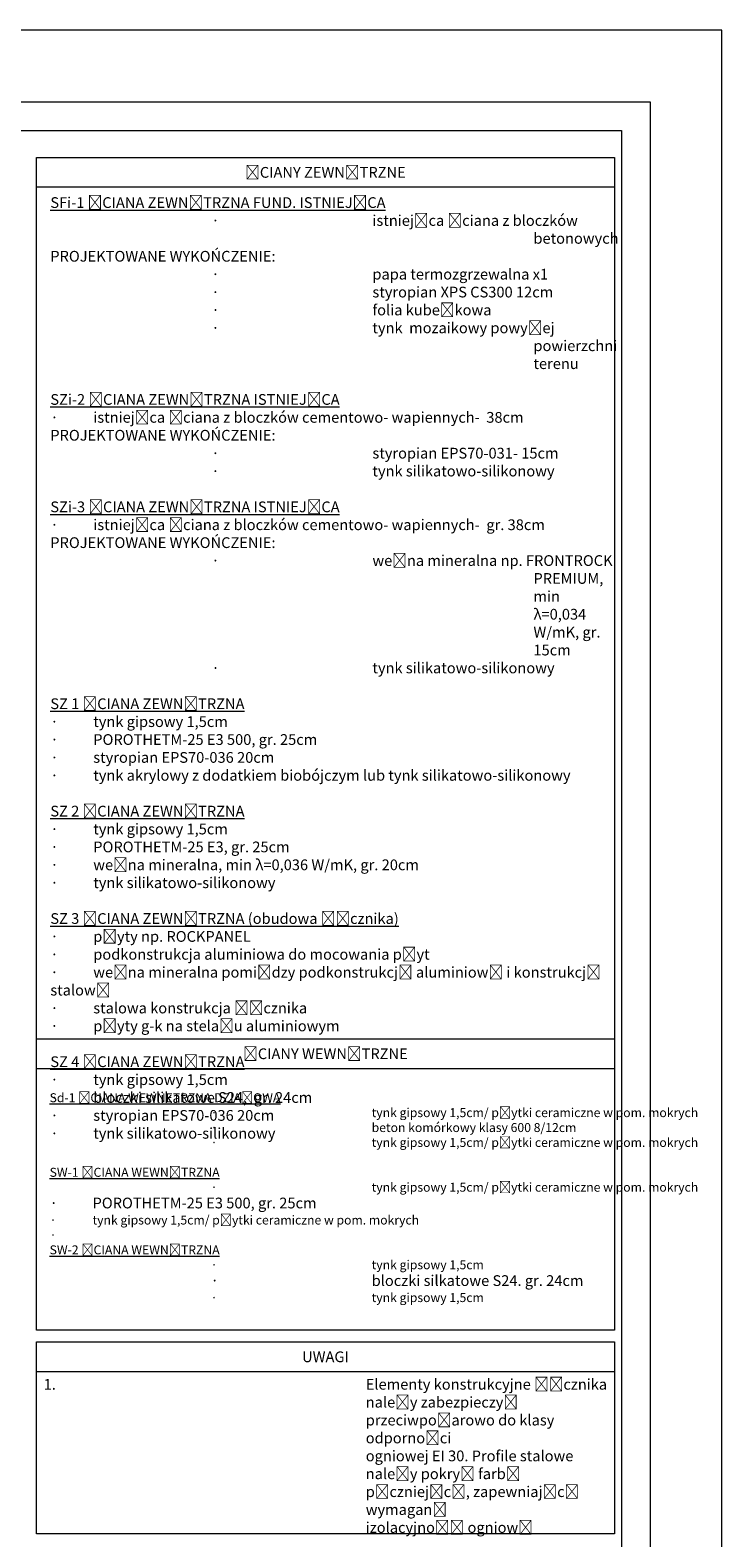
# Model space of a CAD drawing. Header units: millimetres. Extents: x 31175 to 52214, y -18116 to -5516.
# Tile 118 of 155: x 36149 to 37115, y -7622 to -5516. Entities that reach past the tile are written whole.
import ezdxf

# ---------------------------------------------------------------- set-up
doc = ezdxf.new("R2010")
doc.units = ezdxf.units.MM
doc.layers.add('A-opis', color=130, linetype='Continuous', lineweight=9)
doc.layers.add('r-ramka', color=7, linetype='Continuous', lineweight=0, true_color=0x727169)
doc.styles.get("Standard").update_dxf_attribs({"font": 'ARIALN.TTF'})

msp = doc.modelspace()

# ---------------------------------------------------------------- linework, layer by layer
at = {"layer": 'r-ramka'}
msp.add_lwpolyline([(37115.1, -5515.7), (31175.1, -5515.7), (31175.1, -9715.7), (37115.1, -9715.7), (37115.1, -5515.7)], dxfattribs=at)
for points in [[(37015.1, -5615.7), (37015.1, -9615.7), (31413.9, -9615.7), (31413.9, -5615.7)], [(36975.1, -5655.7), (36975.1, -9575.7), (31453.9, -9575.7), (31453.9, -5655.7)], [(36157.6, -5693.5), (36965.1, -5693.5), (36965.1, -5735.2), (36157.6, -5735.2)], [(36157.6, -5693.5), (36965.1, -5693.5), (36965.1, -7331.7), (36157.6, -7331.7)], [(36157.6, -6924.9), (36965.1, -6924.9), (36965.1, -6966.6), (36157.6, -6966.6)], [(36157.6, -7348.3), (36965.1, -7348.3), (36965.1, -7616.3), (36157.6, -7616.3)], [(36157.6, -7348.3), (36965.1, -7348.3), (36965.1, -7390), (36157.6, -7390)]]:
    msp.add_lwpolyline(points, close=True, dxfattribs=at)

# ---------------------------------------------------------------- texts
at = {"layer": 'A-opis', "char_height": 15}
for s, width, gutter_width, heights, insert, attachment_point in [('{\\fArial|b1|i0|c238|p34;ŚCIANY ZEWNĘTRZNE}', 494.295, 12.5, [0], (36561.3, -5714.4), 5), ('{\\fArial|b0|i0|c238|p34;\\P\\fArial Narrow|b1|i0|c238|p34;\\LSFi-1 \\fArial Narrow|b0|i0|c238|p34;ŚCIANA ZEWNĘTRZNA FUND. ISTNIEJĄCA}\\P\\pi-30,l45,t30;{\\fSymbol|b0|i0|c2|p18;·^I}istniejąca ściana z bloczków betonowych\\P\\pi0,l0,tz;PROJEKTOWANE WYKOŃCZENIE: \\P\\pi-30,l45,t30;{\\fSymbol|b0|i0|c2|p18;·^I}papa termozgrzewalna x1\\P{\\fSymbol|b0|i0|c2|p18;·^I}styropian XPS CS300 12cm{\\C1; }\\P{\\fSymbol|b0|i0|c2|p18;·^I}folia kubełkowa \\P{\\fSymbol|b0|i0|c2|p18;·^I}tynk  mozaikowy powyżej powierzchni terenu\\P\\pi0,l0,tz;{\\fArial|b1|i0|c238|p34;\\L\\P\\fArial Narrow|b1|i0|c238|p34;SZi-2\\fArial Narrow|b0|i0|c238|p34; ŚCIANA ZEWNĘTRZNA ISTNIEJĄCA \\P\\pi-30,l45,t30;\\fSymbol|b0|i0|c2|p18;\\l·^I}istniejąca ściana z bloczków cementowo- wapiennych-  38cm\\P\\pi0,l0,tz;PROJEKTOWANE WYKOŃCZENIE: \\P\\pi-30,l45,t30;{\\fSymbol|b0|i0|c2|p18;·^I}styropian EPS70-031- 15cm\\P{\\fSymbol|b0|i0|c2|p18;·^I}tynk silikatowo-silikonowy\\P\\pi0,l0,tz;\\P{\\fArial Narrow|b1|i0|c238|p34;\\LSZi-3\\fArial Narrow|b0|i0|c238|p34; ŚCIANA ZEWNĘTRZNA ISTNIEJĄCA \\P\\pi-30,l45,t30;\\fSymbol|b0|i0|c2|p18;\\l·^I}istniejąca ściana z bloczków cementowo- wapiennych-  gr. 38cm\\P\\pi0,l0,tz;PROJEKTOWANE WYKOŃCZENIE: \\P\\pi-30,l45,t30;{\\fSymbol|b0|i0|c2|p18;·^I}wełna mineralna np. FRONTROCK PREMIUM, min λ=0,034 W/mK, gr. 15cm\\P{\\fSymbol|b0|i0|c2|p18;·^I}tynk silikatowo-silikonowy \\P\\pi0,l0,tz;\\P{\\fArial Narrow|b1|i0|c238|p34;\\LSZ 1\\fArial Narrow|b0|i0|c238|p34; ŚCIANA ZEWNĘTRZNA \\P\\pi-30,l45,t30;\\fSymbol|b0|i0|c2|p18;\\l·^I}tynk gipsowy 1,5cm\\P{\\fSymbol|b0|i0|c2|p18;·^I}POROTHETM-25 E3 500, gr. 25cm \\P{\\fSymbol|b0|i0|c2|p18;·^I}styropian EPS70-036 20cm\\P{\\fSymbol|b0|i0|c2|p18;·^I}tynk akrylowy z dodatkiem biobójczym lub tynk silikatowo-silikonowy\\P\\pi0,l0,tz;\\P{\\fArial Narrow|b1|i0|c238|p34;\\LSZ 2\\fArial Narrow|b0|i0|c238|p34; ŚCIANA ZEWNĘTRZNA \\P\\pi-30,l45,t30;\\fSymbol|b0|i0|c2|p18;\\l·^I}tynk gipsowy 1,5cm\\P{\\fSymbol|b0|i0|c2|p18;·^I}POROTHETM-25 E3, gr. 25cm \\P{\\fSymbol|b0|i0|c2|p18;·^I}wełna mineralna, min λ=0,036 W/mK, gr. 20cm\\P{\\fSymbol|b0|i0|c2|p18;·^I}tynk silikatowo-silikonowy \\P\\pi0,l0,tz;\\P{\\fArial Narrow|b1|i0|c238|p34;\\LSZ 3\\fArial Narrow|b0|i0|c238|p34; ŚCIANA ZEWNĘTRZNA (obudowa łącznika)\\P\\pi-30,l45,t30;\\fSymbol|b0|i0|c2|p18;\\l·^I}płyty np. ROCKPANEL\\P{\\fSymbol|b0|i0|c2|p18;·^I}podkonstrukcja aluminiowa do mocowania płyt\\P{\\fSymbol|b0|i0|c2|p18;·^I}wełna mineralna pomiędzy podkonstrukcją aluminiową i konstrukcją stalową\\P{\\fSymbol|b0|i0|c2|p18;·^I}stalowa konstrukcja łącznika\\P{\\fSymbol|b0|i0|c2|p18;·^I}płyty g-k na stelażu aluminiowym\\P\\pi0,l0,tz;\\P{\\fArial Narrow|b1|i0|c238|p34;\\LSZ 4\\fArial Narrow|b0|i0|c238|p34; ŚCIANA ZEWNĘTRZNA \\P\\pi-30,l45,t30;\\fSymbol|b0|i0|c2|p18;\\l·^I}tynk gipsowy 1,5cm\\P{\\fSymbol|b0|i0|c2|p18;·^I}bloczki silikatowe S24,  gr. 24cm \\P{\\fSymbol|b0|i0|c2|p18;·^I}styropian EPS70-036 20cm\\P{\\fSymbol|b0|i0|c2|p18;·^I}tynk silikatowo-silikonowy', 788.263, 12.5, [1284.9], (36176.9, -5724.1), 1), ('{\\fArial|b1|i0|c238|p34;ŚCIANY WEWNĘTRZNE}', 494.295, 12.5, [0], (36561.3, -6945.7), 5), ('{\\fArial|b1|i0|c238|p34;\\H0.83333x;\\LSd-1\\fArial|b0|i0|c238|p34; ŚCIANA WEWNETRZNA DZIAŁOWA\\l\\P\\pi-15,l30,t30;\\fSymbol|b0|i0|c2|p18;·^I\\fArial|b0|i0|c238|p34;tynk gipsowy 1,5cm/ płytki ceramiczne w pom. mokrych\\P\\fSymbol|b0|i0|c2|p18;·^I\\fArial|b0|i0|c238|p34;beton komórkowy klasy 600 8/12cm\\P\\fSymbol|b0|i0|c2|p18;·^I\\fArial|b0|i0|c238|p34;tynk gipsowy 1,5cm/ płytki ceramiczne w pom. mokrych\\P\\pi0,l0,tz;\\fArial|b1|i0|c238|p34;\\L\\PSW-1\\fArial|b0|i0|c238|p34; ŚCIANA WEWNĘTRZNA \\P\\pi-15,l30,t30;\\fSymbol|b0|i0|c2|p18;\\l·^I\\fArial|b0|i0|c238|p34;tynk gipsowy 1,5cm/ płytki ceramiczne w pom. mokrych\\P\\fSymbol|b0|i0|c2|p18;\\H1.2x;·^I}POROTHETM-25 E3 500, gr. 25cm {\\fArial|b0|i0|c238|p34;\\H0.83333x; \\P\\fSymbol|b0|i0|c2|p18;·^I\\fArial|b0|i0|c238|p34;tynk gipsowy 1,5cm/ płytki ceramiczne w pom. mokrych\\P\\fSymbol|b0|i0|c2|p18;·^I\\fArial|b0|i0|c238|p34;\\P\\pi0,l0,tz;\\fArial|b1|i0|c238|p34;\\LSW-2\\fArial|b0|i0|c238|p34; ŚCIANA WEWNĘTRZNA \\P\\pi-15,l30,t30;\\fSymbol|b0|i0|c2|p18;\\l·^I\\fArial|b0|i0|c238|p34;tynk gipsowy 1,5cm\\P\\fSymbol|b0|i0|c2|p18;\\H1.2x;·^I\\fArial Narrow|b0|i0|c238|p34;bloczki silkatowe S24. gr. 24cm\\fArial|b0|i0|c238|p34;\\H0.83333x; \\P\\fSymbol|b0|i0|c2|p18;·^I\\fArial|b0|i0|c238|p34;tynk gipsowy 1,5cm}', 1050.949, 12.5, [0], (36175.9, -7000.9), 1), ('{\\fArial|b1|i0|c238|p34;UWAGI}', 494.295, 12.5, [0], (36561.3, -7369.1), 5), ('\\pi-30,l30,t30,45;1.^IElementy konstrukcyjne łącznika należy zabezpieczyć przeciwpożarowo do klasy odporności \\P\\pi0,t45;ogniowej EI 30. Profile stalowe należy pokryć farbą pęczniejącą, zapewniającą wymaganą \\Pizolacyjność ogniową', 792.829, 60, [0], (36167.6, -7400), 1)]:
    msp.add_mtext_dynamic_manual_height_columns(s, width=width, gutter_width=gutter_width, heights=heights, dxfattribs=dict(at, insert=insert, attachment_point=attachment_point))

doc.saveas('drawing.dxf')
